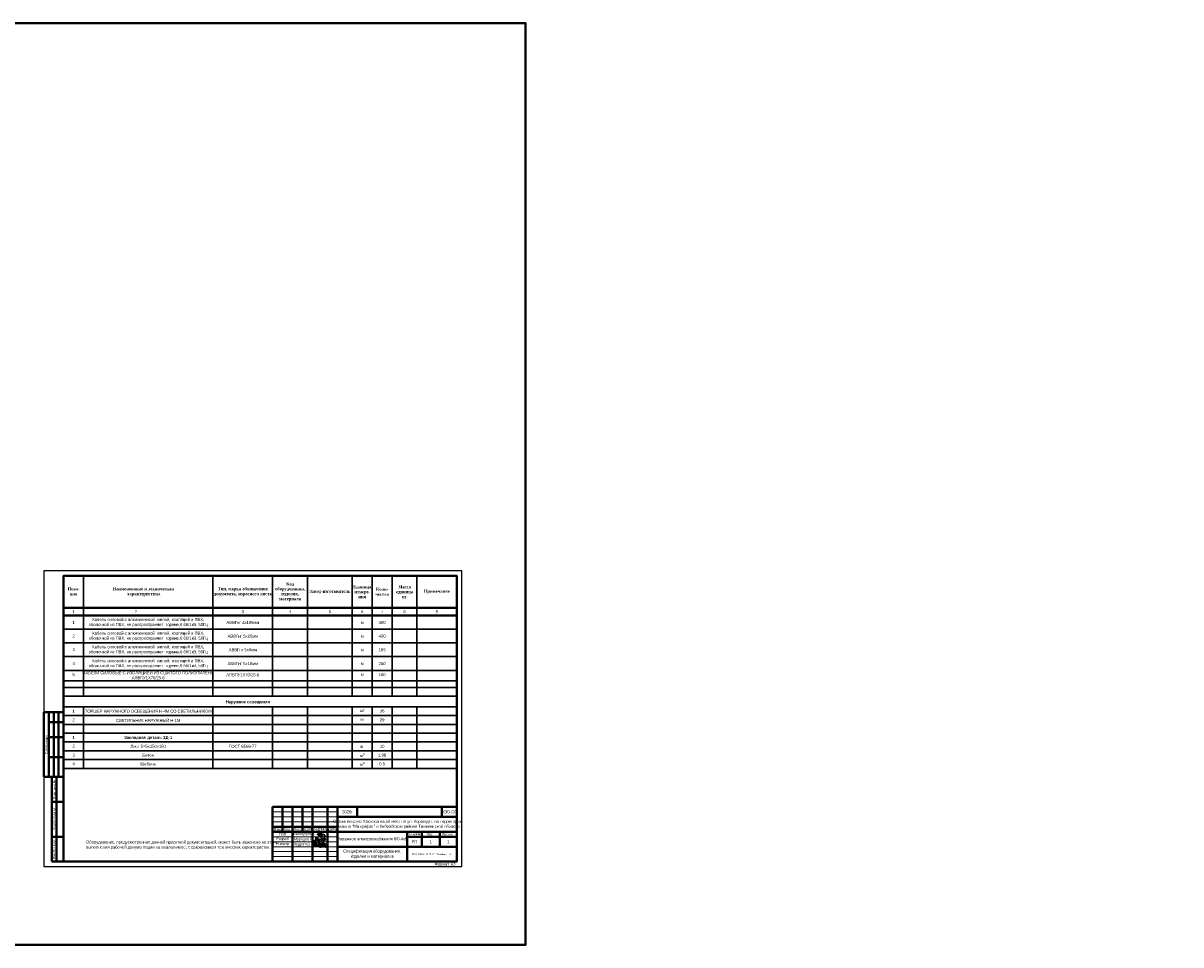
# Model space of a CAD drawing. Header units: millimetres. Extents: x -1128748 to 3035412, y -2195448 to -435774.
# Tile 160 of 160: x 2453830 to 3035412, y -1743863 to -1281086. Entities that reach past the tile are written whole.
import ezdxf

# ---------------------------------------------------------------- set-up
doc = ezdxf.new("R2010")
doc.units = ezdxf.units.MM
for name, color, linetype, lineweight in [('ВВГ 3х2.5', 5, 'Continuous', 40), ('дев', 7, 'Continuous', 0), ('Основная надпись', 7, 'Continuous', 30), ('светильник', 160, 'Continuous', 40)]:
    doc.layers.add(name, color=color, linetype=linetype, lineweight=lineweight)
doc.layers.add('надпис', color=7, linetype='Continuous')
doc.styles.add('COMPLEX', font='isocpeur.ttf')
doc.styles.add('FAYZXON', font='GOTHICB.TTF')
doc.styles.add('GOST Common_6', font='GOST_Common.ttf', dxfattribs={"width": 0.9, "height": 2.5})
doc.styles.add('GOST Common_7', font='GOST_Common.ttf', dxfattribs={"width": 0.9, "height": 3.5})
doc.styles.get("Standard").update_dxf_attribs({"font": 'arial.ttf'})
doc.styles.add('Tahoma', font='tahoma.ttf')
doc.styles.add('ГОСТ 2.304', font='CS_Gost2304.shx')

# ---------------------------------------------------------------- blocks, each defined once
blk = doc.blocks.new('A$C4c4061ee')
at = {"color": 184, "lineweight": 30}
blk.add_spline([(-40, -7), (-37, 4), (-34, 8), (-31, 0), (-24, -16), (-17, -23), (-14, -23), (-13, -18), (-13, 13), (-8, 25), (-4, 27), (-3, 21), (-6, 13), (-4, 8), (-4, -10), (-2, -13), (3, -10), (10, 6), (13, 19), (8, 29), (5, 27), (2, 17), (1, -1), (3, -14), (7, -25), (11, -25), (15, -21), (17, -17), (17, -10), (12, 2), (6, 7), (-3, 10), (-10, 12), (-17, 12), (-21, 11), (-22, 8), (-20, 5), (-14, 4), (-1, 2), (11, 1), (22, -1), (38, -3), (43, -4), (49, -4), (55, -6)], degree=3, dxfattribs=at)
blk = doc.blocks.new('x2')
at = {"color": 184, "lineweight": 30}
for points in [[(78585, 16823), (78585, 16800), (78578, 16780), (78566, 16779), (78552, 16793), (78544, 16821), (78544, 16860), (78552, 16896), (78564, 16910), (78580, 16912), (78601, 16877), (78616, 16818), (78621, 16768), (78619, 16720), (78611, 16676), (78602, 16660), (78593, 16657), (78581, 16669), (78573, 16701), (78576, 16724), (78584, 16740), (78594, 16748), (78603, 16750)], [(78621, 16751), (78648, 16780), (78651, 16827), (78645, 16873), (78641, 16894), (78640, 16890), (78642, 16883), (78649, 16847), (78651, 16827), (78656, 16789), (78660, 16746), (78664, 16706), (78667, 16672), (78670, 16661), (78668, 16666), (78667, 16673), (78662, 16732), (78659, 16755), (78657, 16779), (78656, 16786), (78664, 16778), (78674, 16781), (78681, 16806), (78681, 16850), (78685, 16876), (78696, 16889), (78711, 16888), (78728, 16865), (78731, 16843), (78727, 16825), (78716, 16823), (78709, 16824)], [(78681, 16802), (78685, 16767), (78695, 16721), (78707, 16692), (78720, 16679), (78739, 16676), (78754, 16683), (78761, 16706), (78756, 16725), (78748, 16738), (78736, 16746), (78724, 16744), (78721, 16737)], [(78797, 16717), (78799, 16789), (78806, 16801), (78818, 16800), (78841, 16772), (78848, 16732), (78854, 16681), (78849, 16663), (78835, 16661), (78825, 16677), (78828, 16710), (78841, 16744), (78856, 16774), (78870, 16795), (78889, 16793), (78903, 16760), (78909, 16701), (78909, 16673), (78892, 16667), (78877, 16683), (78882, 16713), (78895, 16740), (78901, 16769), (78910, 16791), (78930, 16803), (78950, 16791), (78958, 16755), (78963, 16717), (78965, 16682), (78952, 16673), (78932, 16676), (78931, 16706), (78946, 16742), (78966, 16782), (78978, 16800), (79002, 16799), (79017, 16771), (79021, 16716), (79017, 16685), (79006, 16671), (78991, 16674), (78983, 16708), (78998, 16742), (79019, 16775), (79039, 16800), (79068, 16805), (79086, 16776), (79091, 16716), (79082, 16687), (79061, 16684), (79050, 16697), (79066, 16740), (79088, 16767), (79107, 16798), (79110, 16823), (79111, 16819), (79125, 16691), (79125, 16695), (79121, 16755), (79122, 16767), (79132, 16785), (79154, 16805), (79162, 16810), (79158, 16808)], [(78886, 16827), (78881, 16847), (78905, 16877), (78937, 16904), (78959, 16908), (78977, 16898), (78986, 16880), (78997, 16864), (79013, 16858), (79041, 16860), (79061, 16865), (79080, 16864), (79086, 16862)], [(79121, 16760), (79131, 16746), (79145, 16737), (79160, 16728), (79174, 16710), (79187, 16686), (79192, 16665), (79190, 16644), (79182, 16633), (79161, 16630), (79145, 16632), (79135, 16643), (79134, 16657), (79144, 16670), (79157, 16684), (79172, 16700), (79187, 16716), (79206, 16740), (79225, 16769), (79240, 16791)], [(78879, 16636), (78919, 16635), (78966, 16642), (79009, 16647), (79042, 16654), (79068, 16654)]]:
    blk.add_spline(points, degree=3, dxfattribs=at)
blk = doc.blocks.new('подпись')
at = {"color": 184, "lineweight": 30}
for points in [[(-73910, 890710), (-73932, 890659), (-73937, 890625), (-73925, 890601), (-73891, 890617), (-73829, 890690), (-73797, 890738), (-73724, 890876), (-73708, 890917), (-73709, 890944), (-73722, 891011), (-73738, 891027), (-73767, 891011), (-73780, 890975), (-73805, 890788), (-73802, 890713), (-73783, 890683), (-73764, 890689), (-73699, 890751), (-73642, 890820), (-73591, 890876), (-73561, 890925), (-73563, 890950), (-73593, 890981), (-73615, 890979), (-73623, 890968), (-73657, 890881), (-73672, 890805), (-73672, 890738), (-73652, 890710), (-73622, 890716), (-73564, 890778), (-73526, 890820), (-73537, 890800), (-73530, 890746), (-73479, 890770), (-73437, 890806), (-73410, 890848), (-73439, 890756), (-73448, 890642), (-73453, 890495), (-73467, 890436), (-73500, 890418), (-73526, 890431), (-73573, 890477), (-73598, 890507), (-73575, 890548), (-73501, 890614), (-73413, 890698), (-73336, 890758), (-73312, 890784), (-73299, 890824), (-73319, 890849), (-73338, 890820), (-73332, 890770), (-73316, 890744), (-73283, 890756), (-73253, 890783), (-73245, 890839), (-73260, 890814), (-73261, 890754), (-73243, 890728), (-73197, 890752), (-73184, 890794), (-73166, 890833), (-73190, 890832), (-73195, 890776), (-73180, 890756), (-73154, 890773), (-73110, 890806), (-73090, 890824), (-73077, 890845), (-73100, 890854), (-73112, 890832), (-73095, 890808), (-73073, 890796), (-73046, 890820), (-72975, 890887), (-72932, 890945), (-72885, 891030), (-72854, 891100), (-72853, 891130), (-72867, 891163), (-72885, 891176), (-72912, 891157), (-72934, 891081), (-72940, 890998), (-72955, 890864), (-73001, 890623), (-73033, 890478), (-73045, 890412)], [(-73268, 891028), (-73186, 891036), (-73158, 891028), (-73191, 891007), (-73237, 890979), (-73242, 890963), (-73226, 890954), (-73183, 890951), (-73153, 890939), (-73124, 890923)], [(-73156, 890770), (-73148, 890759), (-73144, 890742), (-73125, 890733), (-73097, 890733), (-73083, 890740)], [(-72949, 890912), (-72889, 890926), (-72857, 890929), (-72852, 890914), (-72861, 890882), (-72888, 890833), (-72904, 890808), (-72916, 890785), (-72898, 890796), (-72847, 890798), (-72817, 890790), (-72813, 890773), (-72825, 890744), (-72883, 890729), (-72922, 890733), (-72954, 890742), (-72975, 890746), (-72972, 890747)]]:
    blk.add_spline(points, degree=3, dxfattribs=at)

msp = doc.modelspace()

# ---------------------------------------------------------------- linework, layer by layer
at = {"lineweight": 30}
for p, q in [((2549162.592, -1618997.716), (2549162.592, -1558575.821)), ((2579162.588, -1618997.716), (2579162.588, -1558575.821)), ((2474162.63, -1624321.265), (2671662.603, -1624321.265)), ((2549162.62, -1655244.237), (2549162.62, -1624321.265)), ((2579162.616, -1655244.237), (2579162.616, -1624321.265))]:
    msp.add_line(p, q, dxfattribs=at)
at = {"color": 217, "linetype": 'Continuous', "lineweight": 25, "ltscale": 100, "true_color": 0x93278f}
msp.add_lwpolyline([(2464162.603, -1704575.821), (2674162.603, -1704575.821), (2674162.603, -1556075.821), (2464162.603, -1556075.821)], close=True, dxfattribs=at)
at = {"layer": 'ВВГ 3х2.5', "color": 3, "lineweight": 40, "ltscale": 100}
msp.add_lwpolyline([(-196484.6, -1743862.983), (2706213.824, -1743862.983), (2706213.824, -1281085.566), (-196484.6, -1281085.566)], close=True, dxfattribs=at)
at = {"layer": 'надпис', "color": 0, "lineweight": 40}
for p, q in [((2464162.603, -1659575.821), (2464162.603, -1627075.821)), ((2464162.603, -1627075.821), (2474162.603, -1627075.821)), ((2466662.603, -1659575.821), (2466662.603, -1627075.821)), ((2469162.603, -1659575.821), (2469162.603, -1627075.821)), ((2471662.603, -1659575.821), (2471662.603, -1627075.821)), ((2474162.603, -1632075.821), (2466662.603, -1632075.821)), ((2474162.603, -1639575.821), (2466662.603, -1639575.821)), ((2474162.603, -1649575.821), (2466662.603, -1649575.821)), ((2474162.603, -1659575.821), (2464162.603, -1659575.821)), ((2468162.609, -1659575.821), (2474162.603, -1659575.821)), ((2579162.603, -1702075.821), (2579162.603, -1674575.821)), ((2579162.603, -1674575.821), (2671662.603, -1674575.821)), ((2579162.603, -1674575.821), (2671662.603, -1674575.821)), ((2599162.603, -1702075.821), (2599162.603, -1674575.821)), ((2606662.603, -1702075.821), (2606662.603, -1674575.821)), ((2611662.603, -1702075.821), (2611662.603, -1674575.821)), ((2621662.603, -1679575.821), (2621662.603, -1674575.821)), ((2664162.603, -1679575.821), (2664162.603, -1674575.821)), ((2611662.603, -1679575.821), (2671662.603, -1679575.821)), ((2611662.603, -1679575.821), (2671662.603, -1679575.821)), ((2611662.603, -1684575.821), (2579162.603, -1684575.821)), ((2579162.603, -1687075.821), (2671662.603, -1687075.821)), ((2646662.603, -1702075.821), (2646662.603, -1687075.821)), ((2646662.603, -1689575.821), (2671662.603, -1689575.821)), ((2654162.603, -1694575.821), (2654162.603, -1687075.821)), ((2663162.603, -1694575.821), (2663162.603, -1687075.821)), ((2611662.603, -1694575.821), (2671662.603, -1694575.821)), ((2671662.603, -1702075.821), (2579162.603, -1702075.821)), ((2671662.603, -1702075.821), (2579162.603, -1702075.821)), ((2671662.603, -1702075.821), (2579162.603, -1702075.821))]:
    msp.add_line(p, q, dxfattribs=at)
at = {"layer": 'надпис', "lineweight": 40}
for p, q in [((2468162.609, -1702075.821), (2468162.609, -1659575.821)), ((2470662.609, -1702075.821), (2470662.609, -1659575.821)), ((2468162.609, -1672075.821), (2474162.603, -1672075.821)), ((2468162.609, -1689575.821), (2474162.603, -1689575.821)), ((2468162.609, -1702075.821), (2474162.603, -1702075.821))]:
    msp.add_line(p, q, dxfattribs=at)
at = {"layer": 'надпис', "color": 0, "lineweight": 40, "ltscale": 50}
for p, q in [((2584162.603, -1674575.821), (2584162.603, -1687075.821)), ((2589162.603, -1674575.821), (2589162.603, -1702075.821)), ((2594162.603, -1674575.821), (2594162.603, -1687075.821)), ((2606662.603, -1674575.821), (2606662.603, -1702075.821))]:
    msp.add_line(p, q, dxfattribs=at)
at = {"layer": 'надпис', "color": 0, "lineweight": 20}
for p, q in [((2611662.603, -1677075.821), (2579162.603, -1677075.821)), ((2611662.603, -1677075.821), (2579162.603, -1677075.821)), ((2611662.603, -1679575.821), (2579162.603, -1679575.821)), ((2611662.603, -1679575.821), (2579162.603, -1679575.821)), ((2611662.603, -1682075.821), (2579162.603, -1682075.821)), ((2611662.603, -1689575.821), (2579162.603, -1689575.821)), ((2611662.603, -1692075.821), (2579162.603, -1692075.821)), ((2611662.603, -1694575.821), (2579162.603, -1694575.821)), ((2611662.603, -1697075.821), (2579162.603, -1697075.821)), ((2611662.603, -1699575.821), (2579162.603, -1699575.821))]:
    msp.add_line(p, q, dxfattribs=at)
at = {"layer": 'надпис', "color": 0, "lineweight": 0}
for p, q in [((2611624.422, -1689575.821), (2579162.603, -1689575.821)), ((2611624.422, -1692075.821), (2579162.603, -1692075.821)), ((2611624.422, -1694575.821), (2579162.603, -1694575.821)), ((2611624.422, -1697075.821), (2579162.603, -1697075.821)), ((2611624.422, -1699575.821), (2579162.603, -1699575.821))]:
    msp.add_line(p, q, dxfattribs=at)
at = {"layer": 'надпис', "color": 0, "lineweight": 40}
msp.add_lwpolyline([(2474162.603, -1702075.821), (2671662.603, -1702075.821), (2671662.603, -1558575.821), (2474162.603, -1558575.821)], close=True, dxfattribs=at)
at = {"layer": 'светильник', "color": 0, "lineweight": 30}
for p, q in [((2484162.601, -1558575.821), (2484162.601, -1618997.716)), ((2596662.586, -1558575.821), (2596662.586, -1618997.716)), ((2619162.582, -1558575.821), (2619162.582, -1618997.716)), ((2629162.581, -1558575.821), (2629162.581, -1618997.716)), ((2639162.58, -1558575.821), (2639162.58, -1618997.716)), ((2651662.578, -1558575.821), (2651662.578, -1618997.716)), ((2474162.63, -1585422.477), (2671662.603, -1585422.477)), ((2474162.603, -1592269.537), (2671662.575, -1592269.537)), ((2474162.63, -1599116.596), (2671662.603, -1599116.596)), ((2474162.63, -1599116.596), (2671662.603, -1599116.596)), ((2474162.63, -1599140.88), (2671662.603, -1599140.88)), ((2474162.63, -1599140.88), (2671662.603, -1599140.88)), ((2474162.63, -1599140.88), (2671662.603, -1599140.88)), ((2474162.63, -1606062.9), (2671662.603, -1606062.9)), ((2474162.63, -1611292.13), (2671662.603, -1611292.13)), ((2474162.63, -1614686.11), (2671662.603, -1614686.11)), ((2474162.63, -1618997.716), (2671662.603, -1618997.716)), ((2484162.629, -1624321.265), (2484162.629, -1655244.237)), ((2596662.613, -1624321.265), (2596662.613, -1655244.237)), ((2619162.61, -1624321.265), (2619162.61, -1655244.237)), ((2629162.609, -1624321.265), (2629162.609, -1655244.237)), ((2639162.607, -1624321.265), (2639162.607, -1655244.237)), ((2651662.606, -1624321.265), (2651662.606, -1655244.237)), ((2474162.63, -1628632.87), (2671662.603, -1628632.87)), ((2474162.63, -1633156.4), (2671662.603, -1633156.4)), ((2474162.63, -1637573.967), (2671662.603, -1637573.967)), ((2474162.63, -1641991.535), (2671662.603, -1641991.535)), ((2474162.63, -1646409.102), (2671662.603, -1646409.102)), ((2474162.63, -1650826.669), (2671662.603, -1650826.669)), ((2474162.63, -1655244.237), (2671662.603, -1655244.237))]:
    msp.add_line(p, q, dxfattribs=at)
at = {"layer": 'светильник', "color": 0}
for p, q in [((2474162.603, -1574575.819), (2671662.575, -1574575.819)), ((2474162.603, -1578575.418), (2671662.575, -1578575.418))]:
    msp.add_line(p, q, dxfattribs=at)

# ---------------------------------------------------------------- block references
for name, p, xscale, yscale, zscale in [('x2', (1808310.273, -1862323.999), 10.07149335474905, 10.07149335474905, 10.07149335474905), ('A$C4c4061ee', (2603218.764, -1688403.795), 39.47368421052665, 39.47368421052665, 39.47368421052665)]:
    msp.add_blockref(name, p, dxfattribs=dict(xscale=xscale, yscale=yscale, zscale=zscale))
at = {"color": 6, "lineweight": 40, "xscale": 5, "yscale": 5, "zscale": 5}
msp.add_blockref('подпись', (2969760.897, -6144925.531), dxfattribs=at)

# ---------------------------------------------------------------- texts
at = {"color": 0, "lineweight": 30, "char_height": 1499.99985, "attachment_point": 5}
for s, insert, width in [('{\\C256;Кабель силовой с алюминиевой  жилой, изоляцей и ПВХ, оболочкой из ПВХ, не распространяет  горене,0.66/1кВ, 50Гц}', (2516662.624, -1581998.948), 64999.9909), ('АВВГнг 4х185мм', (2564162.618, -1581998.948), 29999.9958), ('{\\C256;Кабель силовой с алюминиевой  жилой, изоляцей и ПВХ, оболочкой из ПВХ, не распространяет  горене,0.66/1кВ, 50Гц}', (2516662.624, -1588846.007), 64999.9909), ('{\\C256;Кабель силовой с алюминиевой  жилой, изоляцей и ПВХ, оболочкой из ПВХ, не распространяет  горене,0.66/1кВ, 50Гц}', (2516662.624, -1595693.066), 64999.9909), ('АВВГнг 5х25мм', (2564162.618, -1588846.007), 29999.9958), ('АВВГнг 5х6мм', (2564162.618, -1595693.066), 29999.9958), ('{\\C256;Кабель силовой с алюминиевой  жилой, изоляцей и ПВХ, оболочкой из ПВХ, не распространяет  горене,0.66/1кВ, 50Гц}', (2516662.652, -1602663.655), 64999.9909), ('АВВГнг 5х16мм', (2564162.645, -1602663.655), 29999.9958)]:
    msp.add_mtext(s, dxfattribs=dict(at, insert=insert, width=width))
at = {"lineweight": 30, "char_height": 1499.84979, "attachment_point": 5}
for s, insert, width in [('{\\fArial Narrow|b0|i0|c204|p34;\\C0;КАБЕЛИ СИЛОВЫЕ С ИЗОЛЯЦИЕЙ ИЗ СШИТОГО ПОЛИЭТИЛЕНА АПВПУ1Х70/25-6}', (2516662.597, -1608503.096), 64999.9909), ('{\\fArial Narrow|b0|i0|c204|p34;\\C0;АПВПУ1Х70/25-6}', (2564162.59, -1608324.665), 29999.9958), ('{\\fArial Narrow|b0|i0|c204|p34;\\C0;ТОРШЕР НАРУЖНОГО ОСВЕЩЕНИЯ H-4М СО СВЕТИЛЬНИКОМ}', (2516662.624, -1626761.461), 64999.9909), ('{\\fArial Narrow|b0|i0|c204|p34;\\C0;СВЕТИЛЬНИК НАРУЖНЫЙ H-1М}', (2516662.624, -1631179.029), 64999.9909)]:
    msp.add_mtext(s, dxfattribs=dict(at, insert=insert, width=width))
at = {"char_height": 1499.85, "attachment_point": 5}
for s, insert, width in [('{\\fArial|b1|i0|c204|p34;Закладная деталь ЗД-1}', (2516662.62, -1639949.072), 65000), ('Лист δ=5х150х150', (2516608.47, -1644200.318), 65108.30034), ('Бетон', (2516608.47, -1648617.886), 65108.30034), ('Шебень', (2516608.47, -1653035.453), 65108.30034)]:
    msp.add_mtext(s, dxfattribs=dict(at, insert=insert, width=width))
at = {"ltscale": 100, "char_height": 1500, "width": 60000, "attachment_point": 5, "style": 'Tahoma'}
for insert in [(2182158.47, -1683325.821), (2397093.387, -1683325.821), (2641662.603, -1683325.821)]:
    msp.add_mtext('\\pi515.025;{\\fArial Narrow|b0|i0|c204|p34;Строительство Хосписа на 50 мест по ул. Корамурт, на территории махалли "Маърифат" в Кибрайском районе Ташкентской области}', dxfattribs=dict(at, insert=insert))
at = {"layer": 'Defpoints', "insert": (2660507.942, -1702537.778), "char_height": 1500, "width": 14777.95283, "attachment_point": 1, "style": 'FAYZXON'}
msp.add_mtext('{\\fTahoma|b0|i0|c204|p34;Формат A3}', dxfattribs=at)
at = {"layer": 'ВВГ 3х2.5', "color": 1, "lineweight": 40, "insert": (2485470.812, -1691512.44), "char_height": 1500, "width": 87382.85256, "attachment_point": 1, "style": 'ГОСТ 2.304'}
msp.add_mtext('{\\fArial Narrow|b0|i0|c204|p34;\\C7;Оборудование, предусмотренное данной проектной документацией, может быть заменено на этапе выполнения рабочей документации на аналогичное, с сохранением технических характеристик. }', dxfattribs=at)
at = {"layer": 'дев', "color": 0, "lineweight": 30, "char_height": 1499.84979, "width": 9999.9986, "attachment_point": 5}
for s, insert in [('{\\fArial Narrow|b0|i0|c204|p34;м}', (2624162.609, -1581998.948)), ('{\\fArial Narrow|b0|i0|c204|p34;м}', (2624162.609, -1588846.007)), ('{\\fArial Narrow|b0|i0|c204|p34;м}', (2624162.609, -1595693.066)), ('{\\fArial Narrow|b0|i0|c204|p34;м}', (2624162.637, -1602663.655)), ('{\\fArial Narrow|b0|i0|c204|p34;м}', (2624162.582, -1608064.171)), ('{\\fArial Narrow|b0|i0|c204|p34;шт}', (2624162.609, -1626216.574)), ('{\\fArial Narrow|b0|i0|c204|p34;шт}', (2624162.609, -1630634.142))]:
    msp.add_mtext(s, dxfattribs=dict(at, insert=insert))
at = {"layer": 'дев', "color": 1, "lineweight": 30, "width": 9999.9986, "attachment_point": 5}
for s, insert, char_height in [('{\\C256;400}', (2634162.608, -1581998.948), 1499.84979), ('{\\C256;430}', (2634162.608, -1588846.007), 1499.84979), ('{\\C256;185}', (2634162.608, -1595693.066), 1499.84979), ('{\\C256;250}', (2634162.636, -1602663.655), 1499.84979), ('{\\C256;100}', (2634162.58, -1608218.703), 1499.84979), ('{\\C256;36}', (2634162.608, -1626477.068), 1499.8498), ('{\\C256;29}', (2634162.608, -1630894.635), 1499.8498)]:
    msp.add_mtext(s, dxfattribs=dict(at, insert=insert, char_height=char_height))
at = {"layer": 'дев', "color": 1, "char_height": 1499.85, "attachment_point": 5}
for s, insert, width in [('{\\C256;ГОСТ 8568-77}', (2564162.618, -1644200.318), 29999.9958), ('{\\C256;кг}', (2624162.609, -1644200.318), 9999.9986), ('{\\C256;10}', (2634162.608, -1644200.318), 9999.9986), ('\\A1;{\\C256;м\\H0.7x;\\S3^ ;}', (2624162.609, -1648617.886), 9999.9986), ('{\\C256;1.98}', (2634162.608, -1648617.886), 9999.9986), ('\\A1;{\\C256;м\\H0.7x;\\S3^ ;}', (2624162.609, -1653035.453), 9999.9986), ('{\\C256;0.5}', (2634162.608, -1653035.453), 9999.9986)]:
    msp.add_mtext(s, dxfattribs=dict(at, insert=insert, width=width))
at = {"layer": 'надпис', "lineweight": 40, "char_height": 1250, "attachment_point": 5, "rotation": 90}
for s, insert, width in [('{\\fArial Narrow|b0|i0|c204|p34;\\W0.9;Согласовано}', (2465457.334, -1643325.821), 32500), ('{\\fArial Narrow|b0|i0|c204|p34;\\W0.9;Взам. инв.№}', (2469457.341, -1665825.821), 12500), ('{\\fArial Narrow|b0|i0|c204|p34;Подпп. и дата}', (2469457.341, -1680825.821), 17500), ('{\\fArial Narrow|b0|i0|c204|p34;Инв.№ подл.}', (2469457.341, -1695718.002), 12715.63836)]:
    msp.add_mtext(s, dxfattribs=dict(at, insert=insert, width=width))
at = {"layer": 'надпис', "color": 0, "char_height": 1500, "attachment_point": 5}
for s, insert, width in [('{\\fArial Narrow|b0|i0|c204|p34;202\\fArial Narrow|b0|i0|c0|p34;6\\fArial Narrow|b0|i0|c204|p34;г}', (2616662.603, -1677075.821), 10000), ('{\\fArial Narrow|b0|i0|c204|p34;НЭ\\fArial Narrow|b0|i0|c0|p34;O\\fArial Narrow|b0|i0|c204|p34;.СО}', (2667912.603, -1677075.821), 7500)]:
    msp.add_mtext(s, dxfattribs=dict(at, insert=insert, width=width))
at = {"layer": 'надпис', "char_height": 1350}
for s, insert, width, attachment_point in [('{\\fArial Narrow|b0|i0|c204|p34;Изм.}', (2581662.603, -1685825.821), 5000, 5), ('{\\fArial Narrow|b0|i0|c204|p34;Кол.}', (2586662.603, -1685825.821), 5000, 5), ('{\\fArial Narrow|b0|i0|c204|p34;Лист}', (2591662.603, -1685825.821), 5000, 5), ('{\\fArial Narrow|b0|i0|c204|p34;№Док}', (2596662.603, -1685825.821), 5000, 5), ('{\\fArial Narrow|b0|i0|c204|p34;Подпись}', (2602912.603, -1685825.821), 7500, 5), ('{\\fArial Narrow|b0|i0|c204|p34;Дата}', (2609162.603, -1685825.821), 5000, 5), ('{\\fArial Narrow|b0|i0|c204|p34;Разраб}', (2584162.603, -1690825.821), 10000, 5), ('{\\fArial Narrow|b0|i0|c204|p34;ГИП}', (2584162.603, -1688325.821), 10000, 5), ('{\\fArial Narrow|b0|i0|c204|p34;Махмудов А}', (2589635.666, -1687409.441), 9526.93695, 1), ('{\\fArial Narrow|b0|i0|c204|p34;Муродов Р}', (2589867.865, -1690094.371), 9294.73753, 1), ('{\\fArial Narrow|b0|i0|c204|p34;Н\\fArial Narrow|b0|i0|c161|p34;.\\fArial Narrow|b0|i0|c204|p34;контр}', (2584162.603, -1693325.821), 10000, 5), ('{\\fArial Narrow|b0|i0|c204|p34;Кудратов Ж}', (2589867.865, -1692594.371), 9294.73753, 1)]:
    msp.add_mtext(s, dxfattribs=dict(at, insert=insert, width=width, attachment_point=attachment_point))
at = {"layer": 'надпис', "color": 0, "lineweight": 40, "attachment_point": 5}
for s, insert, char_height, width in [('{\\fArial Narrow|b0|i0|c204|p34;Стадия}', (2650412.603, -1688325.821), 1250, 7500), ('{\\fArial Narrow|b0|i0|c204|p34;РП}', (2650412.603, -1692075.821), 1500, 7500), ('{\\fArial Narrow|b0|i0|c204|p34;Лист}', (2658412.603, -1688325.821), 1250, 8500), ('{\\fArial Narrow|b0|i0|c204|p34;Листов}', (2666912.603, -1688325.821), 1250, 8500)]:
    msp.add_mtext(s, dxfattribs=dict(at, insert=insert, char_height=char_height, width=width))
at = {"layer": 'надпис', "lineweight": 40, "char_height": 1500, "attachment_point": 5}
for insert, width in [((2658662.603, -1692075.821), 9000), ((2667412.603, -1692075.821), 8500)]:
    msp.add_mtext('1', dxfattribs=dict(at, insert=insert, width=width))
at = {"layer": 'надпис', "lineweight": 40, "ltscale": 100, "insert": (2659162.603, -1698325.821), "char_height": 1000, "width": 25000, "attachment_point": 5, "style": 'COMPLEX'}
msp.add_mtext('ООО MAX ACTIVE {\\H0.84862x;Toshkent. sh}', dxfattribs=at)
at = {"layer": 'Основная надпись', "lineweight": 9, "char_height": 1500, "attachment_point": 5, "line_spacing_factor": 1.022766}
for s, insert, width, style in [('\\pi-900,l900,t900;{\\fArial Narrow|b0|i0|c204|p34;\\W1;Распределительное устройство со стороны высшего напряжения (РУВН);\\PОтсек силового трансформатора;\\PРаспределительное устройство со стороны низшего напряжения (РУНН);\\PВ высоковольтном РУВН КТПк установлено следующее оборудование;\\Pс кабельным вводом мощностью 160 кВ А - разъединитель с предохранителями;}', (2184750.581, -1598177.639), 51576.22421, 'GOST Common_7'), ('{\\fArial Narrow|b1|i0|c204|p34;\\W1;\\C0;Наружное освещения}', (2566700.801, -1622059.5), 35000, 'GOST Common_6'), ('{\\fArial Narrow|b0|i0|c204|p34;\\W1;\\C0;Наружное электроснабжения 6/0.4кВ}', (2629162.603, -1690825.821), 35000, 'GOST Common_6'), ('{\\fArial Narrow|b0|i0|c204|p34;\\W1;\\C0;Спецификация оборудования,\\Pизделия и материалов}', (2629162.603, -1698325.821), 35000, 'GOST Common_6')]:
    msp.add_mtext(s, dxfattribs=dict(at, insert=insert, width=width, style=style))
at = {"layer": 'светильник', "color": 0, "attachment_point": 5}
for s, insert, char_height, width in [('{\\fTimes New Roman|b1|i0|c204|p18;Тип\\fTimes New Roman|b1|i0|c238|p18;, \\fTimes New Roman|b1|i0|c204|p18;марка обозначение документа\\fTimes New Roman|b1|i0|c238|p18;, \\fTimes New Roman|b1|i0|c204|p18;опросного листа}', (2564162.59, -1566575.82), 1499.84979, 29999.9958), ('{\\fTimes New Roman|b1|i0|c204|p18;Код оборудования\\fTimes New Roman|b1|i0|c238|p18;,\\P\\fTimes New Roman|b1|i0|c204|p18;изделия\\fTimes New Roman|b1|i0|c238|p18;, \\fTimes New Roman|b1|i0|c204|p18;материала}', (2587912.587, -1566575.82), 1499.84979, 17499.99755), ('{\\fTimes New Roman|b1|i0|c204|p18;Единица\\Pизмере\\fTimes New Roman|b1|i0|c238|p18;-\\P\\fTimes New Roman|b1|i0|c204|p18;ния}', (2624162.582, -1566575.82), 1499.84979, 9999.9986), ('{\\fTimes New Roman|b1|i0|c204|p18;Масса\\Pединица\\Pкг}', (2645412.579, -1566575.82), 1499.84979, 12499.99825), ('{\\fTimes New Roman|b1|i0|c204|p18;Пози\\fTimes New Roman|b1|i0|c238|p18;-\\P\\fTimes New Roman|b1|i0|c204|p18;ция}', (2479162.602, -1566575.82), 1499.84979, 9999.9986), ('{\\fTimes New Roman|b1|i0|c204|p18;Наименование и техническая\\P характеристика}', (2514162.347, -1566575.82), 1499.84979, 70000.4902), ('{\\fTimes New Roman|b1|i0|c204|p18;Завод\\fTimes New Roman|b1|i0|c238|p18;-\\fTimes New Roman|b1|i0|c204|p18;изготовитель}', (2607912.584, -1566575.82), 1499.84979, 22499.99685), ('{\\fTimes New Roman|b1|i0|c204|p18;Коли-\\Pчество}', (2634162.58, -1566575.82), 1499.84979, 9999.9986), ('{\\fTimes New Roman|b1|i0|c204|p18;Примечание}', (2661662.577, -1566575.82), 1499.84979, 19999.9972), ('1', (2479162.602, -1576575.619), 1499.85, 9999.9986), ('2', (2510408.973, -1576575.619), 1499.85, 57494.24195), ('3', (2564162.59, -1576575.619), 1499.85, 29999.9958), ('4', (2587912.587, -1576575.619), 1499.85, 17499.99755), ('5', (2607912.584, -1576575.619), 1499.85, 22499.99685), ('6', (2624162.582, -1576575.619), 1499.85, 9999.9986), ('7', (2634162.58, -1576575.619), 1499.85, 9999.9986), ('8', (2645412.579, -1576575.619), 1499.85, 12499.99825), ('9', (2661662.577, -1576575.619), 1499.85, 19999.9972)]:
    msp.add_mtext(s, dxfattribs=dict(at, insert=insert, char_height=char_height, width=width))
at = {"layer": 'светильник', "color": 0, "lineweight": 30, "char_height": 1499.85, "width": 9999.9986, "attachment_point": 5}
for s, insert in [('1', (2479162.63, -1581998.948)), ('2', (2479162.63, -1588846.007)), ('3', (2479162.602, -1595593.821)), ('4', (2479162.63, -1602589.748)), ('5', (2479162.63, -1608206.56)), ('1', (2479162.63, -1626560.931)), ('2', (2479162.63, -1630872.536)), ('1', (2479162.63, -1639813.633)), ('2', (2479162.63, -1644125.238)), ('3', (2479162.63, -1648648.768)), ('4', (2479162.63, -1652960.373))]:
    msp.add_mtext(s, dxfattribs=dict(at, insert=insert))

doc.saveas('drawing.dxf')
